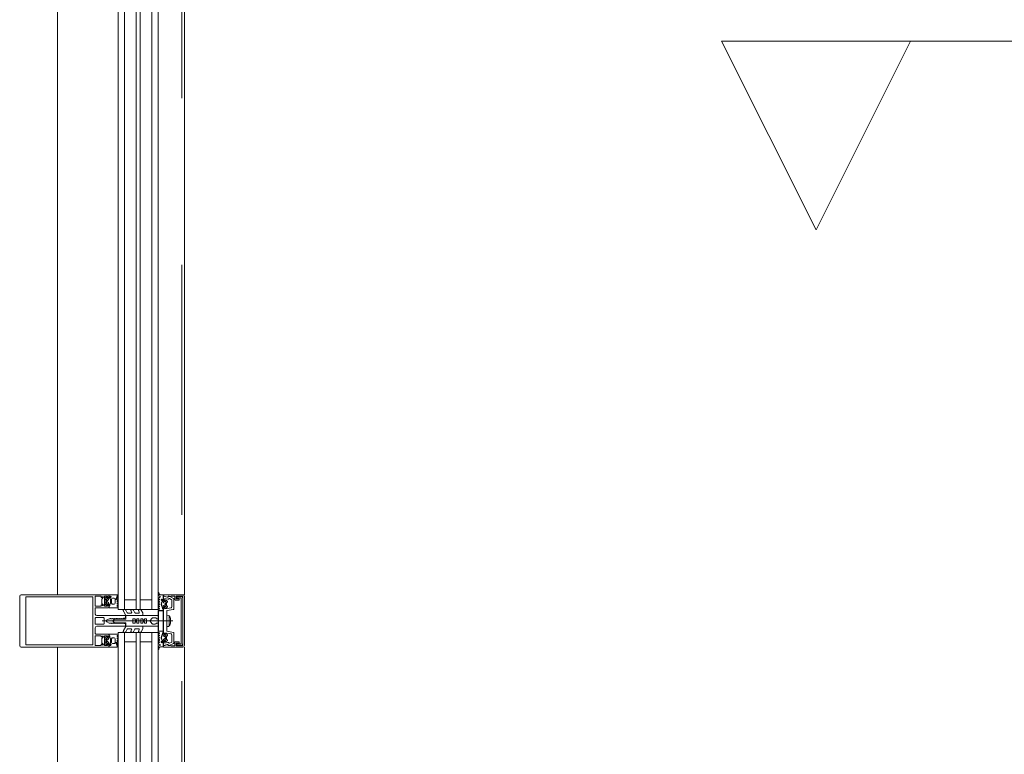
# Model space of a CAD drawing. Header units: centimetres. Extents: x -1631 to 21770, y -8842 to 3590.
# Tile 28 of 133: x -571 to -477, y 1668 to 1738. Entities that reach past the tile are written whole.
import ezdxf

# ---------------------------------------------------------------- set-up
doc = ezdxf.new("R2010")
doc.units = ezdxf.units.CM
doc.linetypes.add('Dash', pattern=[60, 30, -30])
doc.linetypes.add('Ponad', pattern=[39.688, 23.813, -15.875])
for name, color, linetype, lineweight in [('A-DETL', 90, 'Continuous', 9), ('A-DETL-GENF', 92, 'Continuous', 9), ('A-FLOR-OVHD', 1, 'Ponad', 9), ('A-GLAZ-CURT', 52, 'Continuous', 9), ('A-GLAZ-CWMG', 51, 'Continuous', 9), ('G-ANNO-DIMS', 111, 'Continuous', 13)]:
    doc.layers.add(name, color=color, linetype=linetype, lineweight=lineweight)

# ---------------------------------------------------------------- blocks, each defined once
blk = doc.blocks.new('Schueco_FWS-Glazing1 - SI_38mm_TripGlz 2-2609961-6_piętro IV __13_80 m_ - stan projektowany')
at = {"layer": 'A-GLAZ-CURT'}
for p, q in [((72.65, 0), (-72.65, 0)), ((-72.65, 0), (-72.65, -3.8)), ((72.65, -3.8), (72.65, 0)), ((-72.65, -3.8), (72.65, -3.8))]:
    blk.add_line(p, q, dxfattribs=at)
at = {"layer": 'A-GLAZ-CURT', "lineweight": 13}
for p, q in [((-72.65, -0.6), (72.65, -0.6)), ((-71.75, -0.6), (-71.75, -1.7)), ((71.75, -0.6), (71.75, -1.7)), ((-72.65, -1.7), (72.65, -1.7)), ((-72.65, -2.1), (72.65, -2.1)), ((-71.75, -2.1), (-71.75, -3.2)), ((71.75, -2.1), (71.75, -3.2)), ((-72.65, -3.2), (72.65, -3.2))]:
    blk.add_line(p, q, dxfattribs=at)
blk = doc.blocks.new('Rectangular Mullion - Schueco_FWS-50-SI_Tran_CovCap-20mm_Tran-55mm-2293445-6_piętro IV __13_80 m_ - stan projektowany')
at = {"layer": 'A-GLAZ-CWMG'}
for p, q in [((-561.673, 1830.325), (-557.873, 1830.325)), ((-567.473, 1825.325), (-567.473, 1682.825)), ((-557.863, 1682.825), (-557.863, 1825.325)), ((-555.373, 1682.825), (-555.373, 1825.325))]:
    blk.add_line(p, q, dxfattribs=at)
blk = doc.blocks.new('Schueco_FWS-Glazing1 - SI_38mm_TripGlz 2-2609964-6_piętro IV __13_80 m_ - stan projektowany')
at = {"layer": 'A-GLAZ-CURT'}
for p, q in [((73.9, 0), (-73.9, 0)), ((-73.9, 0), (-73.9, -3.8)), ((73.9, -3.8), (73.9, 0)), ((-73.9, -3.8), (73.9, -3.8))]:
    blk.add_line(p, q, dxfattribs=at)
at = {"layer": 'A-GLAZ-CURT', "lineweight": 13}
for p, q in [((-73.9, -0.6), (73.9, -0.6)), ((-73, -0.6), (-73, -1.7)), ((73, -0.6), (73, -1.7)), ((-73.9, -1.7), (73.9, -1.7)), ((-73.9, -2.1), (73.9, -2.1)), ((-73, -2.1), (-73, -3.2)), ((73, -2.1), (73, -3.2)), ((-73.9, -3.2), (73.9, -3.2))]:
    blk.add_line(p, q, dxfattribs=at)
blk = doc.blocks.new('Rectangular Mullion - Schueco_FWS-50-SI_Tran_CovCap-20mm_Tran-55mm-2293433-6_piętro IV __13_80 m_ - stan projektowany')
at = {"layer": 'A-GLAZ-CWMG'}
for p, q in [((-567.473, 1677.825), (-567.473, 1532.826)), ((-557.863, 1532.826), (-557.863, 1677.825)), ((-555.373, 1532.826), (-555.373, 1677.825))]:
    blk.add_line(p, q, dxfattribs=at)
blk = doc.blocks.new('Rectangular Mullion - SI_CovCap-20mm_Mull-85mm-V17-6_piętro IV __13_80 m_ - stan projektowany')
at = {"layer": 'A-DETL-GENF'}
for p, q in [((2.35, 13.2), (-2.35, 13.2)), ((-2.5, 13.05), (-2.5, 11.668)), ((2.5, 11.668), (2.5, 13.05)), ((-2.5, 12.2), (-2.5, 6.54)), ((-2.29, 12.144), (-2.29, 6.54)), ((2.29, 12.2), (2.29, 6.54)), ((2.5, 12.2), (2.5, 6.54)), ((-1.26, 5.95), (-1.26, 4.74)), ((-0.5, 3.15), (-0.5, 5.85)), ((-0.32, 5.21), (-0.32, 5.95)), ((-0.27, 6), (0.27, 6)), ((0.32, 5.95), (0.32, 5.21)), ((0.5, 5.85), (0.5, 3.15)), ((1.26, 4.74), (1.26, 5.95)), ((-2.176, 5.051), (-2.258, 4.954)), ((-2.224, 5.235), (-2.118, 5.341)), ((-2.12, 4.89), (-2.12, 4.77)), ((-1.95, 4.94), (-2.07, 4.94)), ((-2.07, 4.72), (-2.042, 4.72)), ((-2.047, 5.37), (-1.713, 5.37)), ((-2.016, 4.735), (-1.924, 4.895)), ((-1.765, 5), (-1.995, 5)), ((-1.836, 4.895), (-1.744, 4.735)), ((-1.69, 4.94), (-1.81, 4.94)), ((-1.718, 4.72), (-1.69, 4.72)), ((-1.642, 5.341), (-1.536, 5.235)), ((-1.64, 4.77), (-1.64, 4.89)), ((-1.502, 4.954), (-1.584, 5.051)), ((0.27, 5.16), (-0.27, 5.16)), ((0, 5.327), (0, -1.394)), ((1.502, 4.954), (1.584, 5.051)), ((1.536, 5.235), (1.642, 5.341)), ((1.64, 4.77), (1.64, 4.89)), ((1.69, 4.94), (1.81, 4.94)), ((1.718, 4.72), (1.69, 4.72)), ((1.713, 5.37), (2.047, 5.37)), ((1.836, 4.895), (1.744, 4.735)), ((1.765, 5), (1.995, 5)), ((2.016, 4.735), (1.924, 4.895)), ((1.95, 4.94), (2.07, 4.94)), ((2.07, 4.72), (2.042, 4.72)), ((2.118, 5.341), (2.224, 5.235)), ((2.12, 4.89), (2.12, 4.77)), ((2.176, 5.051), (2.258, 4.954)), ((-2.48, 3.92), (-2.351, 3.92)), ((-2.476, 3.83), (-2.476, 3.82)), ((-2.355, 3.89), (-2.416, 3.89)), ((-2.31, 3.929), (-2.089, 4.027)), ((-2.23, 4.68), (-2.29, 4.68)), ((-2.29, 4.62), (-2.162, 4.62)), ((-2.227, 4.559), (-2.255, 4.51)), ((-2.16, 4.34), (-2.16, 4.19)), ((-2.107, 4.562), (-2.108, 4.577)), ((-2.048, 4.551), (-2.066, 4.54)), ((-1.7, 4.44), (-2.06, 4.44)), ((-2.06, 4.09), (-1.7, 4.09)), ((-1.997, 4.52), (-2.002, 4.533)), ((-1.933, 4.522), (-1.948, 4.508)), ((-1.877, 4.504), (-1.885, 4.517)), ((-1.843, 3.895), (-1.796, 3.815)), ((-1.816, 4.523), (-1.826, 4.506)), ((-1.756, 4.521), (-1.767, 4.531)), ((-1.744, 3.815), (-1.696, 3.899)), ((-1.702, 4.556), (-1.707, 4.536)), ((-1.646, 4.568), (-1.659, 4.575)), ((-1.625, 3.899), (-1.576, 3.815)), ((-1.6, 4.19), (-1.6, 4.34)), ((-1.464, 4.68), (-1.529, 4.68)), ((-1.524, 3.815), (-1.475, 3.899)), ((-1.404, 3.899), (-1.355, 3.815)), ((-0.21, 3.929), (-0.185, 3.943)), ((-0.185, 3.897), (-0.21, 3.911)), ((-0.175, 3.96), (-0.175, 4.099)), ((-0.075, 4.272), (-0.05, 4.287)), ((0.075, 4.272), (0.05, 4.287)), ((0.175, 3.96), (0.175, 4.099)), ((0.21, 3.929), (0.185, 3.943)), ((0.185, 3.897), (0.21, 3.911)), ((1.404, 3.899), (1.355, 3.815)), ((1.464, 4.68), (1.529, 4.68)), ((1.524, 3.815), (1.475, 3.899)), ((1.625, 3.899), (1.576, 3.815)), ((1.6, 4.19), (1.6, 4.34)), ((1.646, 4.568), (1.659, 4.575)), ((1.744, 3.815), (1.696, 3.899)), ((1.7, 4.44), (2.06, 4.44)), ((2.06, 4.09), (1.7, 4.09)), ((1.702, 4.556), (1.707, 4.536)), ((1.756, 4.521), (1.767, 4.531)), ((1.843, 3.895), (1.796, 3.815)), ((1.816, 4.523), (1.826, 4.506)), ((1.877, 4.504), (1.885, 4.517)), ((1.933, 4.522), (1.948, 4.508)), ((1.997, 4.52), (2.002, 4.533)), ((2.048, 4.551), (2.066, 4.54)), ((2.31, 3.929), (2.089, 4.027)), ((2.107, 4.562), (2.108, 4.577)), ((2.16, 4.34), (2.16, 4.19)), ((2.29, 4.62), (2.162, 4.62)), ((2.227, 4.559), (2.255, 4.51)), ((2.23, 4.68), (2.29, 4.68)), ((2.48, 3.92), (2.351, 3.92)), ((2.355, 3.89), (2.416, 3.89)), ((2.476, 3.83), (2.476, 3.82)), ((-0.775, 2.94), (-1.038, 3.092)), ((-0.913, 3.308), (-0.525, 3.084)), ((-0.75, 2.571), (-0.75, 2.897)), ((-0.5, 3.041), (-0.5, 1.52)), ((-0.35, 3.1), (-0.45, 3.1)), ((0.45, 3.1), (0.35, 3.1)), ((0.5, 3.041), (0.5, 1.52)), ((0.912, 3.308), (0.525, 3.084)), ((0.75, 2.571), (0.75, 2.897)), ((0.775, 2.94), (1.037, 3.092)), ((-0.775, 2.21), (-1.038, 2.362)), ((-0.913, 2.578), (-0.825, 2.528)), ((-0.75, 1.845), (-0.75, 2.167)), ((0.75, 1.845), (0.75, 2.167)), ((0.775, 2.21), (1.037, 2.362)), ((0.912, 2.578), (0.825, 2.528)), ((-0.762, 1.477), (-1.038, 1.636)), ((-0.913, 1.852), (-0.825, 1.802)), ((-0.55, 1.47), (-0.737, 1.47)), ((0.55, 1.47), (0.737, 1.47)), ((0.762, 1.477), (1.037, 1.636)), ((0.912, 1.852), (0.825, 1.802)), ((-0.3, 0.502), (-0.3, 0.287)), ((0.3, 0.502), (0.3, 0.287)), ((-2.599, -0.001), (-2.687, -0.001)), ((-2.175, -0.018), (-2.263, -0.17)), ((-2.073, -0.102), (-2.124, -0.017)), ((-1.882, -0.42), (-2.01, -0.42)), ((-2.01, -0.48), (-1.95, -0.48)), ((-1.955, -0.017), (-2.005, -0.102)), ((-1.978, -0.754), (-1.896, -0.851)), ((-1.975, -0.31), (-1.947, -0.359)), ((-1.853, -0.102), (-1.903, -0.017)), ((-1.84, -0.69), (-1.84, -0.57)), ((-1.828, -0.377), (-1.827, -0.362)), ((-1.79, -0.52), (-1.762, -0.52)), ((-1.67, -0.74), (-1.79, -0.74)), ((-1.786, -0.34), (-1.768, -0.351)), ((-1.736, -0.017), (-1.785, -0.102)), ((-1.736, -0.535), (-1.644, -0.695)), ((-1.722, -0.333), (-1.717, -0.32)), ((-1.715, -0.8), (-1.485, -0.8)), ((-1.634, -0.103), (-1.684, -0.017)), ((-1.668, -0.308), (-1.653, -0.322)), ((-1.605, -0.317), (-1.597, -0.304)), ((-1.516, -0.017), (-1.565, -0.102)), ((-1.556, -0.695), (-1.464, -0.535)), ((-1.546, -0.306), (-1.536, -0.323)), ((-1.41, -0.74), (-1.53, -0.74)), ((-1.487, -0.331), (-1.476, -0.321)), ((-1.414, -0.103), (-1.464, -0.017)), ((-1.438, -0.52), (-1.41, -0.52)), ((-1.427, -0.336), (-1.422, -0.356)), ((-1.379, -0.375), (-1.366, -0.368)), ((-1.36, -0.57), (-1.36, -0.69)), ((-1.296, -0.017), (-1.345, -0.103)), ((-1.304, -0.851), (-1.222, -0.754)), ((-1.249, -0.48), (-1.184, -0.48)), ((-1.196, -0.098), (-1.244, -0.017)), ((-1.075, -0.016), (-1.123, -0.099)), ((-1.09, -1.449), (-0.982, -0.84)), ((-0.953, -0.815), (-0.025, -0.815)), ((0.025, -0.815), (0.953, -0.815)), ((0.982, -0.84), (1.09, -1.449)), ((1.075, -0.016), (1.123, -0.099)), ((1.249, -0.48), (1.184, -0.48)), ((1.196, -0.098), (1.244, -0.017)), ((1.304, -0.851), (1.222, -0.754)), ((1.296, -0.017), (1.345, -0.103)), ((1.36, -0.57), (1.36, -0.69)), ((1.379, -0.375), (1.366, -0.368)), ((1.438, -0.52), (1.41, -0.52)), ((1.41, -0.74), (1.53, -0.74)), ((1.414, -0.103), (1.464, -0.017)), ((1.427, -0.336), (1.422, -0.356)), ((1.556, -0.695), (1.464, -0.535)), ((1.487, -0.331), (1.476, -0.321)), ((1.715, -0.8), (1.485, -0.8)), ((1.516, -0.017), (1.565, -0.102)), ((1.546, -0.306), (1.536, -0.323)), ((1.605, -0.317), (1.597, -0.304)), ((1.634, -0.103), (1.684, -0.017)), ((1.736, -0.535), (1.644, -0.695)), ((1.668, -0.308), (1.653, -0.322)), ((1.67, -0.74), (1.79, -0.74)), ((1.722, -0.333), (1.717, -0.32)), ((1.736, -0.017), (1.785, -0.102)), ((1.79, -0.52), (1.762, -0.52)), ((1.786, -0.34), (1.768, -0.351)), ((1.828, -0.377), (1.827, -0.362)), ((1.84, -0.69), (1.84, -0.57)), ((1.853, -0.102), (1.903, -0.017)), ((1.882, -0.42), (2.01, -0.42)), ((1.978, -0.754), (1.896, -0.851)), ((1.975, -0.31), (1.947, -0.359)), ((2.01, -0.48), (1.95, -0.48)), ((1.955, -0.017), (2.005, -0.102)), ((2.073, -0.102), (2.124, -0.017)), ((2.175, -0.018), (2.263, -0.17)), ((2.599, -0.001), (2.687, -0.001)), ((-2.344, -1.034), (-2.145, -1.461)), ((-2.32, -1.59), (-2.04, -1.59)), ((-2.055, -1.252), (-2.131, -1.089)), ((-2.1, -1.49), (-1.139, -1.49)), ((-1.342, -1.31), (-1.964, -1.31)), ((0.408, -1.036), (-0.408, -1.036)), ((-0.225, -1.183), (0.225, -1.183)), ((1.139, -1.49), (2.1, -1.49)), ((1.964, -1.31), (1.342, -1.31)), ((2.04, -1.59), (2.32, -1.59)), ((2.131, -1.089), (2.055, -1.252)), ((2.145, -1.461), (2.344, -1.034)), ((2.35, -2.5), (-2.35, -2.5)), ((2.135, -2.195), (-2.135, -2.195)), ((-2.125, -2.345), (2.125, -2.345))]:
    blk.add_line(p, q, dxfattribs=at)
at = {"layer": 'A-DETL-GENF', "flags": 128}
for points in [[(2.29, 11.668), (2.29, 12.62), (-2.29, 12.62), (-2.29, 11.668)], [(-1.905, 5.11), (-2.35, 5.11), (-2.35, 4.84), (-2.23, 4.84), (-2.23, 4.78), (-2.31, 4.7), (-2.5, 4.7), (-2.5, 6.379), (-2.5, 6.7)], [(2.29, 6.7), (2.29, 6.379), (2.29, 6.23), (1.12, 6.23), (-1.12, 6.23), (-2.29, 6.23), (-2.29, 6.379), (-2.29, 6.7)], [(2.5, 6.7), (2.5, 6.379), (2.5, 4.7), (2.31, 4.7), (2.23, 4.78), (2.23, 4.84), (2.35, 4.84), (2.35, 5.11), (1.905, 5.11)], [(-1.905, 6), (-2.35, 6), (-2.35, 5.43), (-2.23, 5.43), (-2.23, 5.37), (-2.295, 5.305)], [(-1.465, 5.305), (-1.53, 5.37), (-1.53, 5.43), (-1.41, 5.43), (-1.41, 6), (-1.855, 6)], [(-0.65, 6), (-1.12, 6), (-1.21, 6)], [(1.21, 6), (1.12, 6), (0.65, 6)], [(1.855, 6), (1.41, 6), (1.41, 5.43), (1.53, 5.43), (1.53, 5.37), (1.465, 5.305)], [(2.295, 5.305), (2.23, 5.37), (2.23, 5.43), (2.35, 5.43), (2.35, 6), (1.905, 6)], [(-2.25, 4.909), (-2.2, 4.88), (-2.2, 4.867)], [(-1.31, 4.69), (-1.44, 4.69), (-1.53, 4.78), (-1.53, 4.84), (-1.41, 4.84), (-1.41, 5.11), (-1.855, 5.11)], [(-1.56, 4.867), (-1.56, 4.88), (-1.51, 4.909)], [(-0.087, 4.88), (-0.2, 4.684), (-0.2, 4.584), (-0.25, 4.555), (-0.2, 4.526), (-0.2, 4.404), (-0.25, 4.375), (-0.2, 4.346), (-0.2, 4.224), (-0.25, 4.195), (-0.2, 4.166), (-0.2, 4.044), (-0.25, 4.015), (-0.2, 3.986), (-0.2, 3.864), (-0.25, 3.835), (-0.2, 3.806), (-0.2, 3.684), (-0.25, 3.655), (-0.2, 3.626), (-0.2, 3.504), (-0.25, 3.475), (-0.2, 3.446), (-0.2, 3.324), (-0.25, 3.295), (-0.25, 3.2)], [(0.25, 3.2), (0.2, 3.229), (0.2, 3.351), (0.25, 3.38), (0.2, 3.409), (0.2, 3.531), (0.25, 3.56), (0.2, 3.589), (0.2, 3.711), (0.25, 3.74), (0.2, 3.769), (0.2, 3.891), (0.25, 3.92), (0.2, 3.949), (0.2, 4.071), (0.25, 4.1), (0.2, 4.129), (0.2, 4.251), (0.25, 4.28), (0.2, 4.309), (0.2, 4.431), (0.25, 4.46), (0.2, 4.489), (0.2, 4.684), (0.087, 4.88)], [(1.855, 5.11), (1.41, 5.11), (1.41, 4.84), (1.53, 4.84), (1.53, 4.78), (1.44, 4.69), (1.31, 4.69)], [(1.56, 4.867), (1.56, 4.88), (1.51, 4.909)], [(2.25, 4.909), (2.2, 4.88), (2.2, 4.867)], [(-2.35, 4.68), (-2.5, 4.68), (-2.5, 3.94)], [(-1.605, 4.62), (-1.475, 4.61), (-1.602, 4.61), (-1.602, 4.594)], [(-1.303, 3.815), (-1.26, 3.89), (-1.26, 4.68), (-1.395, 4.68)], [(-0.2, 0.113), (-0.2, 0), (-0.5, 0), (-0.5, 3.07), (-0.175, 3.07), (-0.175, 3.88)], [(-0.264, 0.578), (0, 0.8), (0, 1.1), (-0.2, 1.1), (-0.2, 1.3), (-0.1, 1.3), (-0.1, 1.466), (-0.2, 1.466), (-0.2, 1.666), (0, 1.666), (0, 1.833), (-0.2, 1.833), (-0.2, 2.033), (-0.1, 2.033), (-0.1, 2.2), (-0.2, 2.2), (-0.2, 2.4), (0, 2.4), (0, 4.3), (0, 2.4), (0.2, 2.4), (0.2, 2.2), (0.1, 2.2), (0.1, 2.033), (0.2, 2.033), (0.2, 1.833), (0, 1.833), (0, 1.666), (0.2, 1.666), (0.2, 1.466), (0.1, 1.466), (0.1, 1.3), (0.2, 1.3), (0.2, 1.1), (0, 1.1), (0, 0.8), (0.264, 0.578)], [(0.2, 0.113), (0.2, 0), (0.5, 0), (0.5, 3.07), (0.175, 3.07), (0.175, 3.88)], [(1.303, 3.815), (1.26, 3.89), (1.26, 4.68), (1.395, 4.68)], [(1.605, 4.62), (1.475, 4.61), (1.602, 4.61), (1.602, 4.594)], [(2.35, 4.68), (2.5, 4.68), (2.5, 3.94)], [(-2.5, -2.35), (-2.5, -0.5), (-2.39, -0.5), (-2.273, -0.858)], [(-2.48, -0.211), (-2.48, -0.48), (-2.07, -0.48)], [(-2.058, -0.934), (-2.136, -0.64), (-1.95, -0.64), (-1.95, -0.58), (-2.03, -0.5), (-2.35, -0.5), (-2.25, -0.874)], [(-1.92, -0.667), (-1.92, -0.68), (-1.97, -0.709)], [(-1.203, -0.42), (-1.325, -0.42), (-1.322, -0.394), (-1.195, -0.41)], [(-1.23, -0.709), (-1.28, -0.68), (-1.28, -0.667)], [(1.244, -1.227), (1.14, -0.64), (1.25, -0.64), (1.25, -0.58), (1.17, -0.5), (-1.17, -0.5), (-1.25, -0.58), (-1.25, -0.64), (-1.14, -0.64), (-1.244, -1.227)], [(-1.115, -0.48), (-0.98, -0.48), (-0.98, -0.09), (-1.023, -0.016)], [(0.52, -0.974), (0.54, -0.821), (-0.54, -0.821), (-0.52, -0.974)], [(1.115, -0.48), (0.98, -0.48), (0.98, -0.09), (1.023, -0.016)], [(1.203, -0.42), (1.325, -0.42), (1.322, -0.394), (1.195, -0.41)], [(1.23, -0.709), (1.28, -0.68), (1.28, -0.667)], [(1.92, -0.667), (1.92, -0.68), (1.97, -0.709)], [(2.25, -0.874), (2.35, -0.5), (2.03, -0.5), (1.95, -0.58), (1.95, -0.64), (2.136, -0.64), (2.058, -0.934)], [(2.48, -0.211), (2.48, -0.48), (2.07, -0.48)], [(2.273, -0.858), (2.39, -0.5), (2.5, -0.5), (2.5, -2.35)], [(-2.34, -1.001), (-2.34, -1.106), (-2.37, -1.224), (-2.37, -1.539)], [(-1.99, -1.64), (-1.99, -1.99), (-2.12, -1.99), (-2.12, -1.72), (-2.37, -1.72), (-2.37, -2.35), (2.37, -2.35), (2.37, -1.72), (2.12, -1.72), (2.12, -1.99), (1.99, -1.99), (1.99, -1.64)], [(-2.185, -2.145), (-2.185, -1.785), (-2.325, -1.785), (-2.325, -2.145)], [(2.325, -2.145), (2.325, -1.785), (2.185, -1.785), (2.185, -2.145)], [(2.37, -1.54), (2.37, -1.224), (2.34, -1.106), (2.34, -1.001)]]:
    blk.add_lwpolyline(points, dxfattribs=at)
for points in [[(0.97, 0), (-0.97, 0), (-0.97, -0.04), (0.97, -0.04)], [(0.97, -0.04), (-0.97, -0.04), (-0.97, -0.49), (0.97, -0.49)]]:
    blk.add_lwpolyline(points, close=True, dxfattribs=at)
at = {"layer": 'A-DETL-GENF'}
for centre, radius, start, end in [((-2.35, 13.05), 0.15, 90, 180), ((2.35, 13.05), 0.15, 360, 90), ((-1.88, 5.994), 0.0256, 12.68038, 167.31962), ((-1.21, 5.95), 0.05, 90, 180), ((-0.65, 5.85), 0.15, 360, 90), ((-0.27, 5.95), 0.05, 90, 180), ((0.27, 5.95), 0.05, 0, 90), ((0.65, 5.85), 0.15, 90, 180), ((1.21, 5.95), 0.05, 0, 90), ((1.88, 5.994), 0.0256, 12.68038, 167.31962), ((-2.259, 5.27), 0.05, 135, 315), ((-2.235, 4.935), 0.03, 140.00808, 239.99285), ((-2.23, 4.71), 0.03, 270.90298, 359.97925), ((-1.896, 4.789), 0.314, 165.49565, 194.4999), ((-2.115, 5), 0.08, 22.61338, 140.0011), ((-2.07, 4.89), 0.05, 89.98769, 180.00786), ((-2.07, 4.77), 0.05, 179.98752, 270.00803), ((-2.047, 5.27), 0.1, 90, 135), ((-2.042, 4.75), 0.03, 269.98568, 330.00421), ((-1.995, 5.05), 0.05, 202.62016, 269.99744), ((-1.95, 4.91), 0.03, 329.99533, 90.00419), ((-1.88, 5.104), 0.0256, 12.68038, 167.31962), ((-1.81, 4.91), 0.03, 89.99649, 209.99508), ((-1.765, 5.05), 0.05, 269.99658, 337.37691), ((-1.718, 4.75), 0.03, 209.99278, 270.00843), ((-1.645, 5), 0.08, 40.00084, 157.37501), ((-1.713, 5.27), 0.1, 45, 90), ((-1.69, 4.89), 0.05, 0.00696, 89.98859), ((-1.69, 4.77), 0.05, 270.00681, 359.98874), ((-1.864, 4.789), 0.314, 346.80025, 14.48077), ((-1.529, 4.71), 0.03, 166.80025, 269.99777), ((-1.501, 5.27), 0.05, 225, 45), ((-1.525, 4.935), 0.03, 299.99606, 40.00909), ((-1.31, 4.74), 0.05, 270, 0), ((-0.27, 5.21), 0.05, 180, 270), ((0, 4.83), 0.1, 30, 150), ((0.27, 5.21), 0.05, 270, 0), ((1.31, 4.74), 0.05, 180, 270), ((1.501, 5.27), 0.05, 135, 315), ((1.525, 4.935), 0.03, 139.99091, 240.00394), ((1.529, 4.71), 0.03, 270.00223, 13.19975), ((1.864, 4.789), 0.314, 165.51923, 193.19975), ((1.645, 5), 0.08, 22.62499, 139.99916), ((1.69, 4.89), 0.05, 90.01141, 179.99304), ((1.69, 4.77), 0.05, 180.01126, 269.99319), ((1.713, 5.27), 0.1, 90, 135), ((1.718, 4.75), 0.03, 269.99157, 330.00722), ((1.765, 5.05), 0.05, 202.62309, 270.00342), ((1.81, 4.91), 0.03, 330.00492, 90.00351), ((1.88, 5.104), 0.0256, 12.68038, 167.31962), ((1.95, 4.91), 0.03, 89.99581, 210.00467), ((1.995, 5.05), 0.05, 270.00256, 337.37984), ((2.042, 4.75), 0.03, 209.99579, 270.01432), ((2.115, 5), 0.08, 39.9989, 157.38662), ((2.047, 5.27), 0.1, 45, 90), ((2.07, 4.89), 0.05, 359.99214, 90.01231), ((2.07, 4.77), 0.05, 269.99197, 0.01248), ((1.896, 4.789), 0.314, 345.5001, 14.50435), ((2.23, 4.71), 0.03, 180.02075, 269.09702), ((2.259, 5.27), 0.05, 225, 45), ((2.235, 4.935), 0.03, 300.00715, 39.99192), ((-2.48, 3.94), 0.02, 180.00608, 269.99384), ((-2.416, 3.83), 0.06, 89.9876, 180.01014), ((-2.456, 3.82), 0.02, 179.95979, 270.02046), ((-2.389, 4.87), 1.07, 270.00664, 296.65796), ((-2.29, 4.555), 0.065, 89.99777, 269.99777), ((-2.355, 4.52), 0.63, 269.99813, 298.0699), ((-2.351, 4.02), 0.1, 270.0023, 293.99157), ((-2.32, 4.68), 0.03, 179.99777, 359.99777), ((-2.29, 4.53), 0.04, 269.99776, 330.00403), ((-2.141, 4.509), 0.1, 90.82493, 149.9955), ((-2.162, 4.57), 0.05, 54.91989, 89.99777), ((-2.06, 4.34), 0.1, 89.99777, 179.99777), ((-2.06, 4.19), 0.1, 179.99777, 269.99777), ((-2.142, 4.575), 0.0339, 3.00029, 90.81949), ((-1.88, 4.971), 0.44, 234.91989, 305.83899), ((-2.08, 4.564), 0.0272, 183.01247, 299.98678), ((-2.075, 3.995), 0.035, 298.07257, 113.99619), ((-2.032, 4.523), 0.0316, 18.00109, 119.99075), ((-1.969, 4.529), 0.03, 197.99688, 314.99724), ((-1.911, 4.499), 0.0316, 32.98734, 135.00678), ((-1.886, 3.868), 0.051, 31.80471, 116.6592), ((-1.852, 4.521), 0.03, 212.99923, 329.99752), ((-1.788, 4.507), 0.0316, 48.0004, 149.99518), ((-1.77, 3.83), 0.03, 209.99417, 330.00137), ((-1.736, 4.543), 0.03, 227.99493, 345.0023), ((-1.673, 4.548), 0.03, 63.00095, 164.9963), ((-1.7, 4.34), 0.1, 359.99777, 89.99777), ((-1.7, 4.19), 0.1, 269.99777, 359.99777), ((-1.66, 3.879), 0.041, 29.99628, 149.99927), ((-1.632, 4.594), 0.03, 243.00676, 359.9866), ((-1.605, 4.59), 0.03, 89.99777, 125.83899), ((-1.55, 3.83), 0.03, 209.99417, 330.00137), ((-1.483, 4.653), 0.033, 269.99779, 54.90771), ((-1.475, 4.66), 0.05, 269.98893, 352.8241), ((-1.44, 3.879), 0.041, 30.003, 149.99255), ((-1.395, 4.65), 0.03, 90.00076, 172.80928), ((-1.329, 3.83), 0.03, 209.99417, 330.00137), ((-0.205, 3.92), 0.01, 120.03025, 239.98023), ((-0.195, 3.96), 0.02, 300.03025, 360), ((-0.195, 3.88), 0.02, 360, 59.98023), ((0.025, 4.099), 0.2, 120, 180), ((0, 4.2), 0.1, 90, 120), ((0, 4.2), 0.1, 60, 90), ((-0.025, 4.099), 0.2, 360, 60), ((0.195, 3.96), 0.02, 180, 239.96975), ((0.195, 3.88), 0.02, 120.01977, 180), ((0.205, 3.92), 0.01, 300.01977, 59.96975), ((1.329, 3.83), 0.03, 209.99863, 330.00583), ((1.395, 4.65), 0.03, 7.19072, 89.99924), ((1.44, 3.879), 0.041, 30.00745, 149.997), ((1.475, 4.66), 0.05, 187.1759, 270.01107), ((1.483, 4.653), 0.033, 125.09229, 270.00221), ((1.55, 3.83), 0.03, 209.99863, 330.00583), ((1.7, 4.34), 0.1, 90.00223, 180.00223), ((1.7, 4.19), 0.1, 180.00223, 270.00223), ((1.632, 4.594), 0.03, 180.0134, 296.99324), ((1.605, 4.59), 0.03, 54.16101, 90.00223), ((1.88, 4.971), 0.44, 234.16101, 305.08011), ((1.66, 3.879), 0.041, 30.00073, 150.00372), ((1.673, 4.548), 0.03, 15.0037, 116.99905), ((1.736, 4.543), 0.03, 194.9977, 312.00507), ((1.77, 3.83), 0.03, 209.99863, 330.00583), ((1.788, 4.507), 0.0316, 30.00482, 131.9996), ((1.852, 4.521), 0.03, 210.00248, 327.00077), ((1.886, 3.868), 0.051, 63.3408, 148.19529), ((1.911, 4.499), 0.0316, 44.99322, 147.01266), ((2.389, 4.87), 1.07, 243.34204, 269.99336), ((1.969, 4.529), 0.03, 225.00276, 342.00312), ((2.032, 4.523), 0.0316, 60.00925, 161.99891), ((2.075, 3.995), 0.035, 66.00381, 241.92743), ((2.355, 4.52), 0.63, 241.9301, 270.00187), ((2.06, 4.34), 0.1, 0.00223, 90.00223), ((2.06, 4.19), 0.1, 270.00223, 0.00223), ((2.08, 4.564), 0.0272, 240.01322, 356.98753), ((2.142, 4.575), 0.0339, 89.18051, 176.99971), ((2.162, 4.57), 0.05, 90.00223, 125.08011), ((2.141, 4.509), 0.1, 30.0045, 89.17507), ((2.29, 4.53), 0.04, 209.99597, 270.00224), ((2.32, 4.68), 0.03, 180.00223, 0.00223), ((2.29, 4.555), 0.065, 270.00223, 90.00223), ((2.351, 4.02), 0.1, 246.00843, 269.9977), ((2.416, 3.83), 0.06, 359.98986, 90.0124), ((2.456, 3.82), 0.02, 269.97954, 0.04021), ((2.48, 3.94), 0.02, 270.00616, 359.99392), ((-0.975, 3.2), 0.125, 60, 240), ((-0.8, 2.897), 0.05, 360, 60), ((-0.55, 3.041), 0.05, 0, 60), ((-0.45, 3.15), 0.05, 180, 270), ((-0.35, 3.2), 0.1, 270, 0), ((0.35, 3.2), 0.1, 180, 270), ((0.45, 3.15), 0.05, 270, 360), ((0.55, 3.041), 0.05, 120, 180), ((0.8, 2.897), 0.05, 120, 180), ((0.975, 3.2), 0.125, 300, 120), ((-0.975, 2.47), 0.125, 60, 240), ((-0.8, 2.571), 0.05, 240, 360), ((-0.8, 2.167), 0.05, 0, 60), ((0.8, 2.571), 0.05, 180, 300), ((0.8, 2.167), 0.05, 120, 180), ((0.975, 2.47), 0.125, 300, 120), ((-0.975, 1.744), 0.125, 60, 240), ((-0.8, 1.845), 0.05, 240, 0), ((-0.737, 1.52), 0.05, 240, 270), ((-0.55, 1.52), 0.05, 270, 360), ((0.55, 1.52), 0.05, 180, 270), ((0.737, 1.52), 0.05, 270, 300), ((0.8, 1.845), 0.05, 180, 300), ((0.975, 1.744), 0.125, 300, 120), ((-0.2, 0.502), 0.1, 130, 180), ((-0.2, 0.287), 0.1, 180, 240), ((-0.3, 0.113), 0.1, 360, 60), ((0.3, 0.113), 0.1, 120, 180), ((0.2, 0.287), 0.1, 300, 360), ((0.2, 0.502), 0.1, 0, 50), ((-2.687, -0.031), 0.03, 89.9022, 261.64334), ((-2.733, -0.343), 0.286, 27.59211, 81.64334), ((-2.599, -0.201), 0.2, 80.45454, 89.9022), ((-2.614, -0.291), 0.291, 25.36369, 80.45454), ((-2.306, -0.145), 0.05, 205.36369, 330.16485), ((-2.34, -0.88), 0.07, 300.00644, 18), ((-2.308, -0.89), 0.06, 278.44171, 15), ((-2.149, -0.033), 0.03, 30.71536, 150.16485), ((-2.116, -0.95), 0.06, 288.81925, 15), ((-2.01, -0.355), 0.065, 90, 270), ((-2.039, -0.078), 0.0417, 215.13204, 324.86796), ((-2.04, -0.48), 0.03, 0, 180), ((-2.01, -0.33), 0.04, 29.99374, 90.00001), ((-1.955, -0.735), 0.03, 120.00493, 219.98969), ((-1.929, -0.032), 0.03, 30.58867, 149.53464), ((-1.95, -0.51), 0.03, 0.01852, 89.09479), ((-1.861, -0.309), 0.1, 210.00227, 269.17284), ((-1.616, -0.589), 0.314, 165.49788, 194.50212), ((-1.835, -0.8), 0.08, 219.99668, 337.38439), ((-1.882, -0.37), 0.05, 270, 305.07788), ((-1.862, -0.375), 0.0339, 269.17829, 356.99749), ((-1.819, -0.078), 0.0415, 215.01205, 324.98795), ((-1.6, -0.771), 0.44, 54.15879, 125.07788), ((-1.79, -0.57), 0.05, 89.98974, 180.01026), ((-1.79, -0.69), 0.05, 179.98992, 270.01008), ((-1.8, -0.364), 0.0272, 60.01099, 176.9853), ((-1.752, -0.323), 0.0316, 240.00703, 341.99669), ((-1.762, -0.55), 0.03, 29.99356, 90.01209), ((-1.715, -0.85), 0.05, 90.00034, 157.37761), ((-1.71, -0.032), 0.03, 30.14481, 149.53463), ((-1.689, -0.329), 0.03, 45.00054, 162.0009), ((-1.67, -0.71), 0.03, 269.99358, 30.00244), ((-1.631, -0.299), 0.0316, 224.99099, 327.01044), ((-1.6, -0.077), 0.043, 217.84365, 323.82344), ((-1.572, -0.321), 0.03, 30.00025, 146.99854), ((-1.53, -0.71), 0.03, 150.00269, 270.00128), ((-1.508, -0.307), 0.0316, 210.00259, 311.99738), ((-1.49, -0.032), 0.03, 30.34487, 149.53462), ((-1.485, -0.85), 0.05, 22.62086, 90.00119), ((-1.456, -0.343), 0.03, 14.99548, 132.00284), ((-1.438, -0.55), 0.03, 89.98935, 150.005), ((-1.365, -0.8), 0.08, 202.62277, 319.99694), ((-1.393, -0.348), 0.03, 195.00147, 296.99683), ((-1.38, -0.079), 0.0419, 215.46653, 324.69988), ((-1.41, -0.57), 0.05, 0.00904, 89.99096), ((-1.41, -0.69), 0.05, 270.00918, 359.99082), ((-1.352, -0.394), 0.03, 0.01117, 116.99101), ((-1.325, -0.39), 0.03, 234.15879, 270), ((-1.27, -0.033), 0.03, 30.34457, 149.76853), ((-1.584, -0.589), 0.314, 345.517, 13.19753), ((-1.249, -0.51), 0.03, 90, 193.19753), ((-1.245, -0.735), 0.03, 319.98868, 60.00171), ((-1.203, -0.453), 0.033, 305.09006, 89.99998), ((-1.159, -0.08), 0.0416, 206.95413, 331.56801), ((-1.195, -0.46), 0.05, 7.17367, 90.00885), ((-1.115, -0.45), 0.03, 187.1885, 269.99701), ((-1.049, -0.031), 0.03, 29.79649, 150.13199), ((-0.953, -0.845), 0.03, 90, 170), ((0, -0.821), 0.0256, 12.68038, 167.31962), ((0.953, -0.845), 0.03, 10, 90), ((1.049, -0.031), 0.03, 29.86801, 150.20351), ((1.115, -0.45), 0.03, 270.00299, 352.8115), ((1.159, -0.08), 0.0416, 208.43199, 333.04587), ((1.195, -0.46), 0.05, 89.99115, 172.82633), ((1.203, -0.453), 0.033, 90.00002, 234.90994), ((1.245, -0.735), 0.03, 119.99829, 220.01132), ((1.27, -0.033), 0.03, 30.23147, 149.65543), ((1.249, -0.51), 0.03, 346.80247, 90), ((1.584, -0.589), 0.314, 166.80247, 194.483), ((1.365, -0.8), 0.08, 220.00306, 337.37723), ((1.352, -0.394), 0.03, 63.00899, 179.98883), ((1.325, -0.39), 0.03, 270, 305.84121), ((1.6, -0.771), 0.44, 54.92212, 125.84121), ((1.38, -0.079), 0.0419, 215.30012, 324.53347), ((1.41, -0.57), 0.05, 90.00904, 179.99096), ((1.41, -0.69), 0.05, 180.00918, 269.99082), ((1.393, -0.348), 0.03, 243.00317, 344.99853), ((1.456, -0.343), 0.03, 47.99716, 165.00452), ((1.438, -0.55), 0.03, 29.995, 90.01065), ((1.485, -0.85), 0.05, 89.99881, 157.37914), ((1.49, -0.032), 0.03, 30.46538, 149.65513), ((1.508, -0.307), 0.0316, 228.00262, 329.99741), ((1.53, -0.71), 0.03, 269.99872, 29.99731), ((1.572, -0.321), 0.03, 33.00146, 149.99975), ((1.6, -0.077), 0.043, 216.17656, 322.15635), ((1.631, -0.299), 0.0316, 212.98956, 315.00901), ((1.67, -0.71), 0.03, 149.99756, 270.00642), ((1.689, -0.329), 0.03, 17.9991, 134.99946), ((1.71, -0.032), 0.03, 30.46537, 149.85519), ((1.715, -0.85), 0.05, 22.62239, 89.99966), ((1.752, -0.323), 0.0316, 198.00331, 299.99297), ((1.762, -0.55), 0.03, 89.98791, 150.00644), ((1.835, -0.8), 0.08, 202.61561, 320.00332), ((1.819, -0.078), 0.0415, 215.01205, 324.98795), ((1.8, -0.364), 0.0272, 3.0147, 119.98901), ((1.79, -0.57), 0.05, 359.98974, 90.01026), ((1.79, -0.69), 0.05, 269.98992, 0.01008), ((1.862, -0.375), 0.0339, 183.00251, 270.82171), ((1.882, -0.37), 0.05, 234.92212, 270), ((1.861, -0.309), 0.1, 270.82716, 329.99773), ((1.929, -0.032), 0.03, 30.46536, 149.41133), ((1.95, -0.51), 0.03, 90.90521, 179.98148), ((1.616, -0.589), 0.314, 345.49788, 14.50212), ((1.955, -0.735), 0.03, 320.01031, 59.99507), ((2.01, -0.33), 0.04, 89.99999, 150.00626), ((2.039, -0.078), 0.0417, 215.13204, 324.86796), ((2.01, -0.355), 0.065, 270, 90), ((2.04, -0.48), 0.03, 0, 180), ((2.116, -0.95), 0.06, 165, 251.18075), ((2.149, -0.033), 0.03, 29.83515, 149.28464), ((2.308, -0.89), 0.06, 165, 261.55829), ((2.306, -0.145), 0.05, 209.83515, 334.63631), ((2.34, -0.88), 0.07, 162, 239.99829), ((2.614, -0.291), 0.291, 99.54546, 154.63631), ((2.733, -0.343), 0.286, 98.35666, 152.40789), ((2.599, -0.201), 0.2, 90.0978, 99.54546), ((2.687, -0.031), 0.03, 278.35666, 90.0978), ((-2.319, -1.539), 0.0512, 180.57094, 268.64822), ((-2.29, -1.009), 0.06, 98.44171, 205), ((-2.27, -1.001), 0.07, 120.00644, 180), ((-2.1, -1.44), 0.05, 205, 270), ((-2.077, -1.064), 0.06, 108.81925, 205), ((-1.964, -1.21), 0.1, 205, 270), ((-2.04, -1.64), 0.05, 0.00001, 90.0001), ((-1.342, -1.21), 0.1, 270, 350), ((-1.139, -1.44), 0.05, 270, 350), ((-0.307, -0.921), 0.22, 193.97065, 242.72797), ((0, -0.291), 0.921, 243.70777, 255.82838), ((0, -0.291), 0.92, 284.16828, 296.29299), ((0.307, -0.921), 0.22, 297.27461, 346.02676), ((1.139, -1.44), 0.05, 190, 270), ((1.342, -1.21), 0.1, 190, 270), ((1.964, -1.21), 0.1, 270, 335), ((2.04, -1.64), 0.05, 89.99812, 180.00166), ((2.077, -1.064), 0.06, 335, 71.18075), ((2.1, -1.44), 0.05, 270, 335), ((2.29, -1.009), 0.06, 335, 81.55829), ((2.27, -1.001), 0.07, 0, 59.99829), ((2.32, -1.54), 0.0498, 269.82624, 0.17354), ((-2.35, -2.35), 0.15, 179.99376, 270.0062), ((-2.125, -2.145), 0.2, 179.97179, 270.0352), ((-2.135, -2.145), 0.0499, 179.87955, 270.02248), ((2.125, -2.144), 0.2, 270.02951, 359.97227), ((2.135, -2.144), 0.0501, 270.08749, 359.93358), ((2.35, -2.35), 0.15, 270.04937, 359.95063)]:
    blk.add_arc(centre, radius, start, end, dxfattribs=at)
blk = doc.blocks.new('Spot Elevations - Kota wyk 2-385235-6_piętro IV __13_80 m_ - stan projektowany')
at = {"layer": 'G-ANNO-DIMS'}
for p, q in [((0, 0), (-0.09, 0.18)), ((-0.09, 0.18), (0.69917, 0.18)), ((0, 0), (0.09, 0.18))]:
    blk.add_line(p, q, dxfattribs=at)

msp = doc.modelspace()

# ---------------------------------------------------------------- linework, layer by layer
at = {"layer": 'A-DETL', "linetype": 'Dash', "lineweight": 25}
msp.add_open_spline([(-552.773, 2638.575), (-478.908, 2638.575), (-476.079, 2638.575), (-439.123, 2638.575), (-439.123, 2601.619), (-439.123, 2598.79), (-439.123, 2573.539), (-439.123, 1655.824), (-439.123, 1618.868), (-439.123, 1616.04), (-439.123, 1512.359), (-439.123, 1509.531), (-439.123, 1472.575), (-476.079, 1472.575), (-478.908, 1472.575), (-555.623, 1472.575)], degree=3, knots=[0, 0, 0, 0, 1.242892, 2.082132, 2.921372, 3.63261, 13.975949, 24.692511, 35.163852, 36.732804, 37.928533, 39.497485, 40.336725, 41.175965, 42.450024, 42.450024, 42.450024, 42.450024], dxfattribs=at)
at = {"layer": 'A-FLOR-OVHD'}
msp.add_line((-555.623, 1833.326), (-555.623, 1383.326), dxfattribs=at)

# ---------------------------------------------------------------- block references
at = {"layer": 'A-GLAZ-CURT', "rotation": 270.0000000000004}
for name, p in [('Schueco_FWS-Glazing1 - SI_38mm_TripGlz 2-2609961-6_piętro IV __13_80 m_ - stan projektowany', (-557.873, 1754.075)), ('Schueco_FWS-Glazing1 - SI_38mm_TripGlz 2-2609964-6_piętro IV __13_80 m_ - stan projektowany', (-557.873, 1605.325))]:
    msp.add_blockref(name, p, dxfattribs=at)
at = {"layer": 'A-GLAZ-CWMG'}
for name in ['Rectangular Mullion - Schueco_FWS-50-SI_Tran_CovCap-20mm_Tran-55mm-2293445-6_piętro IV __13_80 m_ - stan projektowany', 'Rectangular Mullion - Schueco_FWS-50-SI_Tran_CovCap-20mm_Tran-55mm-2293433-6_piętro IV __13_80 m_ - stan projektowany']:
    msp.add_blockref(name, (0, 0), dxfattribs=at)
at = {"layer": 'A-GLAZ-CWMG', "extrusion": (0, 0, -1), "rotation": 269.9999999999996}
msp.add_blockref('Rectangular Mullion - SI_CovCap-20mm_Mull-85mm-V17-6_piętro IV __13_80 m_ - stan projektowany', (557.873, 1680.325), dxfattribs=at)
at = {"layer": 'G-ANNO-DIMS', "xscale": 99.99999999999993, "yscale": 99.99999999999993, "zscale": 99.99999999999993}
msp.add_blockref('Spot Elevations - Kota wyk 2-385235-6_piętro IV __13_80 m_ - stan projektowany', (-495.155, 1717.592), dxfattribs=at)

doc.saveas('drawing.dxf')
